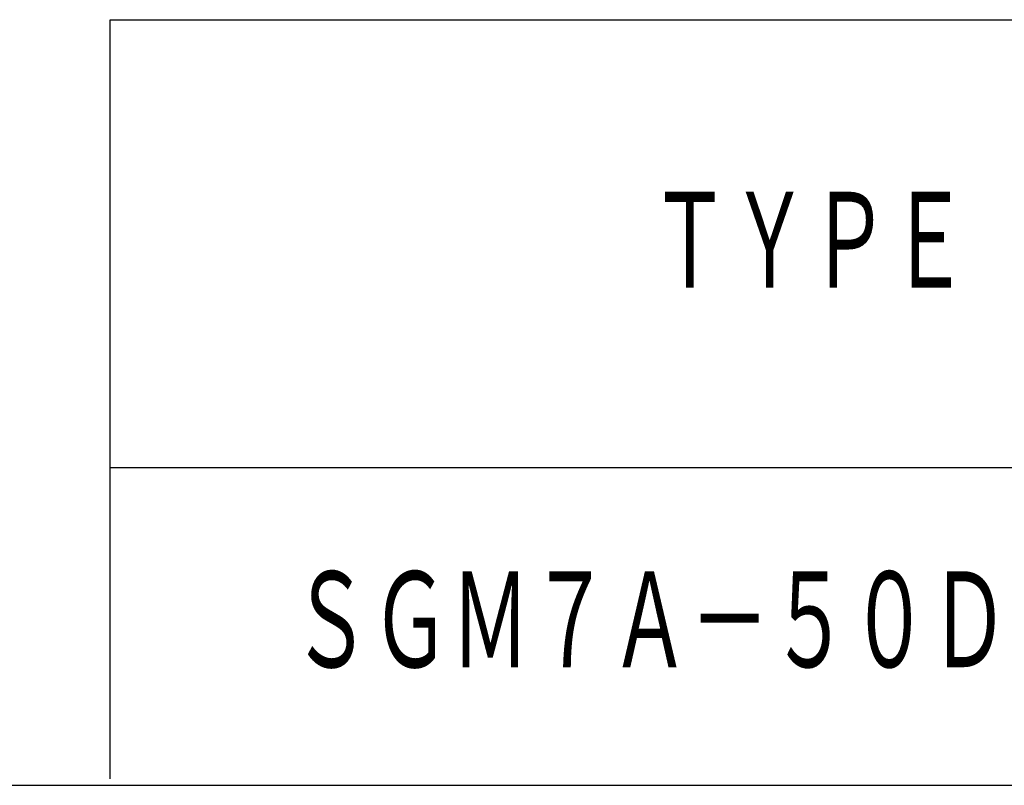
# Model space of a CAD drawing. Header units: millimetres. Extents: x 0 to 1300, y 0 to 891.
# Tile 14 of 141: x 486 to 581, y 90 to 164. Entities that reach past the tile are written whole.
import ezdxf

# ---------------------------------------------------------------- set-up
doc = ezdxf.new("R2010")
doc.units = ezdxf.units.MM
doc.header["$LTSCALE"] = 0.545669
doc.layers.add('NoLayerName_001', color=7, linetype='Continuous')
doc.styles.get("Standard").update_dxf_attribs({"font": 'txt', "bigfont": 'extfont2'})

msp = doc.modelspace()

# ---------------------------------------------------------------- linework, layer by layer
at = {"layer": 'NoLayerName_001', "color": 7, "linetype": 'Continuous', "lineweight": 25}
for p, q in [((495.00004704, 163.83032218), (1230, 163.83032218)), ((495.00004704, 90.63032687), (495.00004704, 163.83032218)), ((1230, 120.63032495), (495.00004704, 120.63032495)), ((75, 90), (1230, 90)), ((495, 90), (1230, 90)), ((495.00004704, 90), (1230, 90))]:
    msp.add_line(p, q, dxfattribs=at)

# ---------------------------------------------------------------- texts
at = {"layer": 'NoLayerName_001', "color": 7, "lineweight": 13, "char_height": 10.5, "attachment_point": 5}
for s, insert in [('\\A1;\\W0.6667;ＴＹＰＥ', (562.50004321, 142.23032378)), ('\\A1;\\W0.6667;ＳＧＭ７Ａ－５０Ｄ７Ｆ６Ｈ', (562.5, 105.63032677))]:
    msp.add_mtext(s, dxfattribs=dict(at, insert=insert))

doc.saveas('drawing.dxf')
